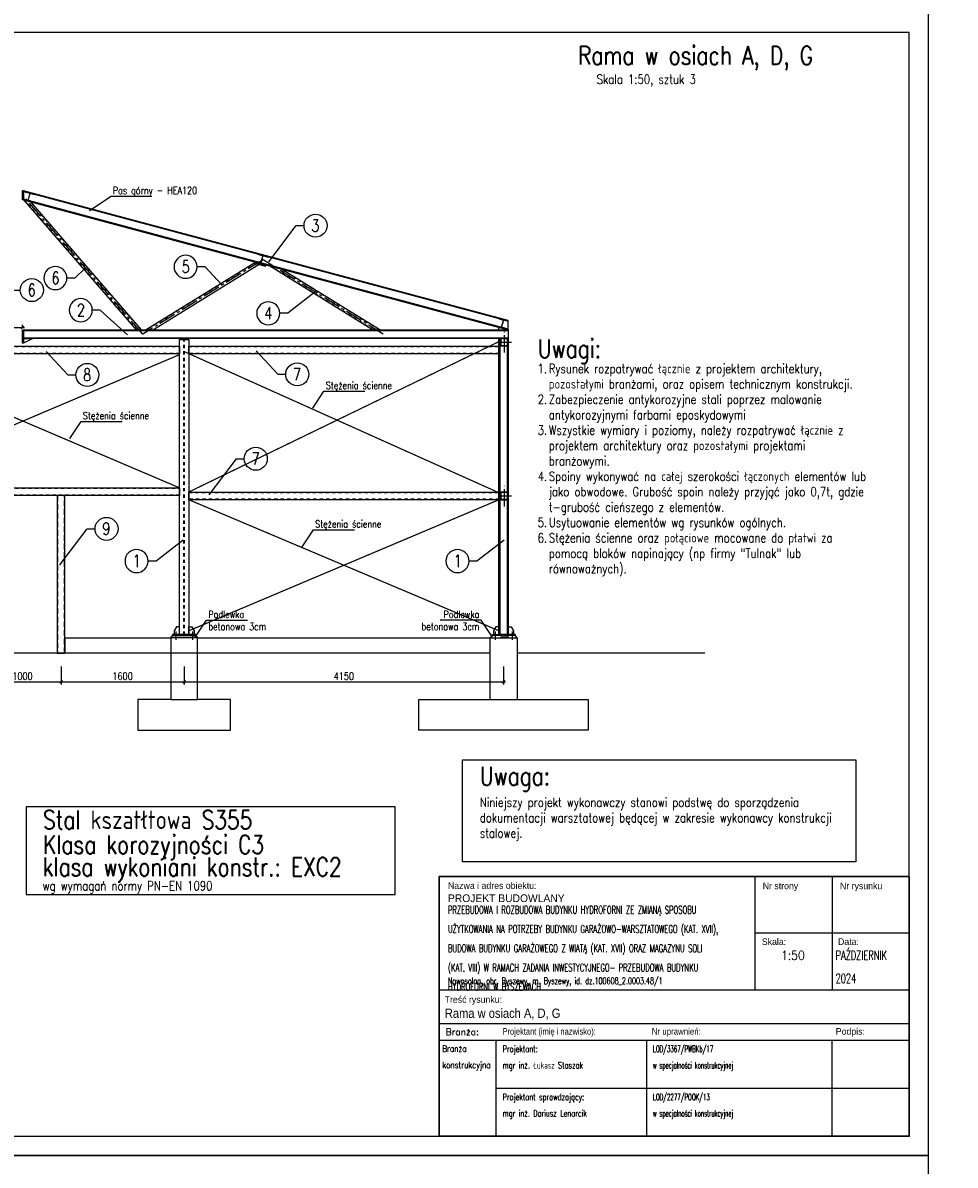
# Model space of a CAD drawing. Extents: x 224034 to 288311, y -104750 to -60200.
# Tile 5 of 9: x 233267 to 245379, y -90025 to -75175. Entities that reach past the tile are written whole.
import ezdxf
from ezdxf.enums import TextEntityAlignment as Align

# ---------------------------------------------------------------- set-up
doc = ezdxf.new("R2010")
doc.units = 0
doc.header["$LTSCALE"] = 300
doc.header["$PDMODE"] = 1
for name, pattern in [('CENTER2', [1.125, 0.75, -0.125, 0.125, -0.125]), ('DASHED2', [0.375, 0.25, -0.125]), ('PRZERYWANA', [0.282222, 0.141111, -0.141111])]:
    doc.linetypes.add(name, pattern=pattern)
doc.layers.get('0').update_dxf_attribs({"linetype": 'CONTINUOUS'})
doc.layers.get('Defpoints').update_dxf_attribs({"linetype": 'CONTINUOUS'})
for name, color, linetype in [('1', 2, 'CONTINUOUS'), ('1 - opisy', 2, 'CONTINUOUS'), ('11 - opisy TXT2', 4, 'CONTINUOUS'), ('111 - opisy TXT3', 2, 'CONTINUOUS'), ('2 - linie odniesienia opisy', 8, 'CONTINUOUS'), ('3 - linia 1', 1, 'CONTINUOUS'), ('33 - linia 2', 3, 'CONTINUOUS'), ('44 - osie 2', 6, 'CENTER2'), ('5', 8, 'CONTINUOUS'), ('5 - linie odniesienia opisy', 8, 'CONTINUOUS'), ('55 - cienka przerywana 2', 1, 'DASHED2'), ('555 - cienka przerywana 3', 1, 'PRZERYWANA'), ('6 - linia podstawowa', 3, 'CONTINUOUS'), ('7 - linia widok', 1, 'CONTINUOUS')]:
    doc.layers.add(name, color=color, linetype=linetype)
doc.styles.add('ROMANS', font='romans.shx', dxfattribs={"width": 0.85})
doc.styles.add('TXT2', font='simplex.shx', dxfattribs={"width": 0.8, "height": 96})
doc.styles.add('TXT3', font='simplex.shx', dxfattribs={"width": 0.8, "height": 240})
doc.styles.add('TXT5', font='simplex.shx', dxfattribs={"width": 0.8, "height": 120})
doc.dimstyles.new('Wymiarowanie stali', dxfattribs={"dimtxt": 96, "dimasz": 35, "dimexe": 37.5, "dimexo": 37.5, "dimgap": 0.75, "dimtad": 0, "dimdec": 0, "dimzin": 0, "dimdsep": 46, "dimtxsty": 'TXT2', "dimblk1": 'OBLIQUE', "dimblk2": 'OBLIQUE', "dimsah": 1, "dimcen": -1.5, "dimdle": 25, "dimclrt": 4, "dimadec": 0, "dimazin": 0, "dimtfac": 0.75, "dimtdec": 0, "dimtix": 1, "dimtmove": 2, "dimatfit": 3, "dimldrblk": 'OBLIQUE', "dimfxl": 200, "dimfxlon": 1, "dimtvp": 0.75, "dimtolj": 1, "dimtzin": 0, "dimarcsym": 0})

# ---------------------------------------------------------------- blocks, each defined once
blk = doc.blocks.new('A$C6EA636DA')
at = {"layer": '33 - linia 2'}
for points in [[(50, 41), (50, -41, -0.414214), (41, -50), (-41, -50, -0.414214), (-50, -41), (-50, 41, -0.414214), (-41, 50), (41, 50, -0.414214)], [(45, 41), (45, -41, -0.414214), (41, -45), (-41, -45, -0.414214), (-45, -41), (-45, 41, -0.414214), (-41, 45), (41, 45, -0.414214)]]:
    blk.add_lwpolyline(points, format="xyb", close=True, dxfattribs=at)
at = {"layer": '44 - osie 2'}
for points in [[(81, 0), (-92, 0)], [(0, -137), (0, 132)]]:
    blk.add_lwpolyline(points, dxfattribs=at)
blk = doc.blocks.new('pozycja')
at = {"layer": '1', "linetype": 'Continuous'}
blk.add_circle((63.2, -0.2), 37.4, dxfattribs=at)
at = {"layer": '5', "linetype": 'Continuous'}
blk.add_line((0, 0), (25.8, 0), dxfattribs=at)
at = {"layer": '1', "linetype": 'Continuous', "style": 'TXT3', "width": 0.75}
blk.add_attdef('NR', text='', height=40, dxfattribs=at).set_placement((62.6, -19.8), align=Align.CENTER)
blk = doc.blocks.new('p-op-p-5')
at = {"layer": '1', "linetype": 'Continuous'}
blk.add_circle((241.4, -0.2), 37.4, dxfattribs=at)
at = {"layer": '5', "linetype": 'Continuous'}
blk.add_line((0, 0), (204, 0), dxfattribs=at)
at = {"layer": '5'}
for p, q in [((10.1, 12.4), (10.1, 25.2)), ((13.1, 12.4), (13.1, 25.2)), ((26.9, 29.2), (14.1, 29.2)), ((26.9, 26.2), (14.1, 26.2)), ((14.1, 11.4), (26.9, 11.4)), ((14.1, 8.4), (26.9, 8.4)), ((27.9, 25.2), (27.9, 12.4)), ((30.9, 25.2), (30.9, 12.4))]:
    blk.add_line(p, q, dxfattribs=at)
for centre, radius, start, end in [((14.1, 25.2), 4, 90, 180), ((14.1, 12.4), 4, 180, 270), ((14.1, 25.2), 1, 90, 180), ((14.1, 12.4), 1, 180, 270), ((26.9, 25.2), 4, 0, 90), ((26.9, 25.2), 1, 0, 90), ((26.9, 12.4), 1, 270, 0), ((26.9, 12.4), 4, 270, 0)]:
    blk.add_arc(centre, radius, start, end, dxfattribs=at)
at = {"layer": '1', "linetype": 'Continuous', "style": 'TXT3', "width": 0.75}
blk.add_attdef('NR', text='', height=40, dxfattribs=at).set_placement((240.9, -19.8), align=Align.CENTER)
at = {"layer": '5', "color": 4, "style": 'TXT3', "width": 0.75}
blk.add_attdef('OPIS', text='', height=24, dxfattribs=at).set_placement((42.2, 0.4), align=Align.BOTTOM_LEFT)
blk.add_attdef('DLUGOSC', text='', height=24, dxfattribs=at).set_placement((10.6, -7.6), align=Align.TOP_LEFT)
blk = doc.blocks.new('_OBLIQUE')
at = {"color": 0, "linetype": 'ByBlock'}
blk.add_line((-0.5, -0.5), (0.5, 0.5), dxfattribs=at)
blk = doc.blocks.new('*D97')
at = {"layer": '5 - linie odniesienia opisy', "color": 0, "lineweight": -2, "transparency": 16777216}
for p, q in [((231757, -79137), (233288, -79137)), ((231782, -79137), (231782, -79100)), ((233263, -79137), (233263, -79100))]:
    blk.add_line(p, q, dxfattribs=at)
at = {"layer": 'Defpoints', "color": 0, "transparency": 16777216}
for p in [(233263, -79137), (231782, -79165), (233263, -79165)]:
    blk.add_point(p, dxfattribs=at)
at = {"layer": '5 - linie odniesienia opisy', "color": 0, "lineweight": -2, "transparency": 16777216, "xscale": 35, "yscale": 35, "zscale": 35, "rotation": 180}
blk.add_blockref('_OBLIQUE', (231782, -79137), dxfattribs=at)
at = {"layer": '5 - linie odniesienia opisy', "color": 0, "lineweight": -2, "transparency": 16777216, "xscale": 35, "yscale": 35, "zscale": 35}
blk.add_blockref('_OBLIQUE', (233263, -79137), dxfattribs=at)
at = {"layer": '5 - linie odniesienia opisy', "color": 4, "transparency": 16777216, "insert": (232523, -79065), "char_height": 96, "attachment_point": 5, "style": 'TXT2'}
blk.add_mtext('\\A1;1480', dxfattribs=at)
blk = doc.blocks.new('*D110')
at = {"layer": '5 - linie odniesienia opisy', "color": 0, "lineweight": -2, "transparency": 16777216}
for p, q in [((232763, -83541), (232763, -83778)), ((233763, -83541), (233763, -83778)), ((232738, -83741), (233788, -83741))]:
    blk.add_line(p, q, dxfattribs=at)
at = {"layer": 'Defpoints', "color": 0, "transparency": 16777216}
for p in [(232763, -83370), (233763, -83370), (233763, -83741)]:
    blk.add_point(p, dxfattribs=at)
at = {"layer": '5 - linie odniesienia opisy', "color": 0, "lineweight": -2, "transparency": 16777216, "xscale": 35, "yscale": 35, "zscale": 35, "rotation": 180}
blk.add_blockref('_OBLIQUE', (232763, -83741), dxfattribs=at)
at = {"layer": '5 - linie odniesienia opisy', "color": 0, "lineweight": -2, "transparency": 16777216, "xscale": 35, "yscale": 35, "zscale": 35}
blk.add_blockref('_OBLIQUE', (233763, -83741), dxfattribs=at)
at = {"layer": '5 - linie odniesienia opisy', "color": 4, "transparency": 16777216, "insert": (233263, -83669), "char_height": 96, "attachment_point": 5, "style": 'TXT2'}
blk.add_mtext('\\A1;1000', dxfattribs=at)
blk = doc.blocks.new('*D111')
at = {"layer": '5 - linie odniesienia opisy', "color": 0, "lineweight": -2, "transparency": 16777216}
for p, q in [((233763, -83541), (233763, -83778)), ((235363, -83541), (235363, -83778)), ((233738, -83741), (235388, -83741))]:
    blk.add_line(p, q, dxfattribs=at)
at = {"layer": 'Defpoints', "color": 0, "transparency": 16777216}
for p in [(235363, -83128), (233763, -83370), (235363, -83741)]:
    blk.add_point(p, dxfattribs=at)
at = {"layer": '5 - linie odniesienia opisy', "color": 0, "lineweight": -2, "transparency": 16777216, "xscale": 35, "yscale": 35, "zscale": 35, "rotation": 180}
blk.add_blockref('_OBLIQUE', (233763, -83741), dxfattribs=at)
at = {"layer": '5 - linie odniesienia opisy', "color": 0, "lineweight": -2, "transparency": 16777216, "xscale": 35, "yscale": 35, "zscale": 35}
blk.add_blockref('_OBLIQUE', (235363, -83741), dxfattribs=at)
at = {"layer": '5 - linie odniesienia opisy', "color": 4, "transparency": 16777216, "insert": (234563, -83669), "char_height": 96, "attachment_point": 5, "style": 'TXT2'}
blk.add_mtext('\\A1;1600', dxfattribs=at)
blk = doc.blocks.new('*D112')
at = {"layer": '5 - linie odniesienia opisy', "color": 0, "lineweight": -2, "transparency": 16777216}
for p, q in [((235363, -83541), (235363, -83778)), ((239513, -83541), (239513, -83778)), ((235338, -83741), (239538, -83741))]:
    blk.add_line(p, q, dxfattribs=at)
at = {"layer": 'Defpoints', "color": 0, "transparency": 16777216}
for p in [(235363, -83128), (239513, -83128), (239513, -83741)]:
    blk.add_point(p, dxfattribs=at)
at = {"layer": '5 - linie odniesienia opisy', "color": 0, "lineweight": -2, "transparency": 16777216, "xscale": 35, "yscale": 35, "zscale": 35, "rotation": 180}
blk.add_blockref('_OBLIQUE', (235363, -83741), dxfattribs=at)
at = {"layer": '5 - linie odniesienia opisy', "color": 0, "lineweight": -2, "transparency": 16777216, "xscale": 35, "yscale": 35, "zscale": 35}
blk.add_blockref('_OBLIQUE', (239513, -83741), dxfattribs=at)
at = {"layer": '5 - linie odniesienia opisy', "color": 4, "transparency": 16777216, "insert": (237438, -83669), "char_height": 96, "attachment_point": 5, "style": 'TXT2'}
blk.add_mtext('\\A1;4150', dxfattribs=at)

msp = doc.modelspace()

# ---------------------------------------------------------------- linework, layer by layer
for p, q in [((242776.1, -86272.7), (242776.1, -87745.5)), ((243779.8, -86272.7), (243779.8, -87745.5)), ((238673.9, -87745.5), (244783.6, -87745.5)), ((238673.9, -88181.9), (244783.6, -88181.9)), ((238673.9, -88400.1), (244783.6, -88400.1)), ((238673.9, -88400.1), (244783.6, -88400.1)), ((239415.8, -89650.1), (239415.8, -88400.1)), ((241372.4, -89650.1), (241372.4, -88400.1)), ((243779.8, -89650.1), (243779.8, -88400.1)), ((239415.8, -89025.1), (244783.6, -89025.1))]:
    msp.add_line(p, q)
at = {"lineweight": 30}
msp.add_lwpolyline([(238673.9, -89650.1), (244783.6, -89650.1), (244783.6, -86272.7), (238673.9, -86272.7)], close=True, dxfattribs=at)
msp.add_lwpolyline([(244783.6, -87009.1), (242776.1, -87009.1)])
at = {"layer": '1 - opisy'}
msp.add_lwpolyline([(238979.4, -84756.9), (244088.1, -84756.9), (244088.1, -86083.1), (238979.4, -86083.1)], close=True, dxfattribs=at)
at = {"layer": '111 - opisy TXT3'}
msp.add_lwpolyline([(225283.6, -89650.1), (244783.6, -89650.1), (244783.6, -75300.1), (225283.6, -75300.1)], close=True, dxfattribs=at)
at = {"layer": '2 - linie odniesienia opisy'}
for p, q in [((236463, -78279.8), (236816.6, -77810.6)), ((234076, -78362.2), (233942.7, -78492.2)), ((235849.5, -78578.6), (235633.7, -78345.9)), ((237061.4, -78677.6), (236707.8, -78950)), ((234626.6, -79232.1), (234272.9, -78909.5)), ((233571.2, -79445.6), (233852.2, -79751)), ((236298.5, -79438.1), (236579.5, -79743.5)), ((235687.1, -81310.4), (236040.7, -80841.2)), ((233747.7, -82221.5), (234101.3, -81752.3)), ((235350.6, -81899), (234997, -82171.4)), ((239520.2, -81899), (239166.6, -82171.4))]:
    msp.add_line(p, q, dxfattribs=at)
for points in [[(224033.6, -89900.1), (245033.6, -89900.1), (245033.6, -75050.1), (224033.6, -75050.1)], [(233308.5, -86506.5), (238105.8, -86506.5), (238105.8, -85367.6), (233308.5, -85367.6)], [(224033.6, -104750.1), (245033.6, -104750.1), (245033.6, -89900.1), (224033.6, -89900.1)]]:
    msp.add_lwpolyline(points, close=True, dxfattribs=at)
for points in [[(234132, -77614.7), (234412.7, -77430.4), (234944.7, -77430.4)], [(237033, -80186), (237179.2, -79964.4), (237711.2, -79964.4)], [(233877.2, -80579.7), (234023.4, -80358), (234555.4, -80358)], [(236895.5, -81987.7), (237041.8, -81766), (237573.7, -81766)], [(235507.3, -83162.5), (235653.5, -82940.8), (236185.5, -82940.8)], [(239368, -83162.5), (239221.8, -82940.8), (238689.8, -82940.8)]]:
    msp.add_lwpolyline(points, dxfattribs=at)
at = {"layer": '3 - linia 1'}
for points in [[(233812.7, -83170.1), (235187.7, -83170.1)], [(233812.7, -83170.1), (233812.7, -83370.1)], [(235537.7, -83170.1), (239337.7, -83170.1)], [(239337.7, -83370.1), (227187.7, -83370.1)], [(242125.3, -83370.1), (239687.7, -83370.1)], [(235187.7, -83970.1), (235537.7, -83970.1)], [(239337.7, -83970.1), (239687.7, -83970.1)]]:
    msp.add_lwpolyline(points, dxfattribs=at)
for points in [[(235187.7, -83970.1), (234762.7, -83970.1), (234762.7, -84370.1), (235962.7, -84370.1), (235962.7, -83970.1), (235537.7, -83970.1), (235537.7, -83170.1), (235187.7, -83170.1)], [(239687.7, -83970.1), (240612.7, -83970.1), (240612.7, -84370.1), (238412.7, -84370.1), (238412.7, -83970.1), (239337.7, -83970.1), (239337.7, -83170.1), (239687.7, -83170.1)]]:
    msp.add_lwpolyline(points, close=True, dxfattribs=at)
at = {"layer": '33 - linia 2'}
for points in [[(233274.7, -77355.9), (233274.7, -77475.9), (233262.7, -77475.9), (233262.7, -77355.9)], [(233274.7, -79164.7), (233274.7, -79338.7), (233262.7, -79338.7), (233262.7, -79164.7)], [(235422.7, -79290.7), (235422.7, -83128.1), (235302.7, -83128.1), (235302.7, -79290.7)], [(239572.7, -79278.7), (239572.7, -83128.1), (239452.7, -83128.1), (239452.7, -79278.7)], [(231222.7, -79378.7), (235302.7, -79378.7), (235302.7, -79478.7), (231222.7, -79478.7)], [(235422.7, -79378.7), (239452.7, -79378.7), (239452.7, -79478.7), (235422.7, -79478.7)], [(231222.7, -81220.4), (235302.7, -81220.4), (235302.7, -81320.4), (231222.7, -81320.4)], [(233812.7, -83370.1), (233812.7, -81320.4), (233712.7, -81320.4), (233712.7, -83370.1)], [(235422.7, -81274.4), (239452.7, -81274.4), (239452.7, -81374.4), (235422.7, -81374.4)]]:
    msp.add_lwpolyline(points, close=True, dxfattribs=at)
for points in [[(233272, -77475.9), (239572.7, -79164.7), (239572.7, -79046.6), (233274.7, -77359.1)], [(239572.7, -79046.6), (233274.7, -77359.1)], [(239572.7, -79054.9), (233274.7, -77367.4)], [(239572.7, -79156.4), (233274.7, -77468.8)], [(234742.8, -79164.7), (233285.8, -77479.6)], [(234808.9, -79164.7), (233371.8, -77502.7)], [(236292.4, -78285.5), (234869.8, -79164.7)], [(236358.7, -78303.2), (234964.9, -79164.7)], [(237810.4, -79164.7), (236461, -78330.6)], [(237905.5, -79164.7), (236628.9, -78375.7)], [(239452.7, -79164.7), (239452.7, -79132.5)], [(233274.7, -79164.7), (239572.7, -79164.7), (239572.7, -79278.7), (233274.7, -79278.7)], [(233274.7, -79172.7), (239572.7, -79172.7)], [(233274.7, -79270.7), (239572.7, -79270.7)], [(233274.7, -79338.7), (233274.7, -79278.7), (233394.7, -79278.7), (233274.7, -79338.7)], [(239463.7, -79278.7), (239463.7, -83128.1)], [(239560.7, -79278.7), (239560.7, -83128.1)], [(235212.7, -83128.1), (235302.7, -83128.1), (235302.7, -83028.1), (235262.7, -83028.1), (235232.7, -83078.1), (235232.7, -83078.1), (235232.7, -83128.1)], [(235492.7, -83128.1), (235422.7, -83128.1), (235422.7, -83028.1), (235462.7, -83028.1), (235492.7, -83078.1), (235492.7, -83078.1), (235492.7, -83128.1)], [(239382.7, -83128.1), (239452.7, -83128.1), (239452.7, -83028.1), (239412.7, -83028.1), (239382.7, -83078.1), (239382.7, -83078.1), (239382.7, -83128.1)], [(239662.7, -83128.1), (239572.7, -83128.1), (239572.7, -83028.1), (239612.7, -83028.1), (239642.7, -83078.1), (239642.7, -83078.1), (239642.7, -83128.1)]]:
    msp.add_lwpolyline(points, dxfattribs=at)
for points in [[(233275.1, -77477.2), (233391, -77508.3), (233393.1, -77500.6), (233349.1, -77488.8, -0.4142136), (233340.6, -77474.1), (233359.8, -77402.6, -0.4142136), (233374.5, -77394.1), (233418.4, -77405.9), (233420.5, -77398.2), (233304.6, -77367.1), (233302.5, -77374.9), (233346.5, -77386.6, -0.4142136), (233354.9, -77401.3), (233335.8, -77472.8, -0.4142136), (233321.1, -77481.3), (233277.1, -77469.5)], [(236455.3, -78211.3), (236320, -78175.1), (236317.8, -78183.3), (236371.2, -78197.6, -0.4142136), (236379.7, -78212.3), (236355.9, -78301.2, -0.4142136), (236341.2, -78309.7), (236287.8, -78295.4), (236285.6, -78303.6), (236420.8, -78339.8), (236423, -78331.6), (236369.7, -78317.3, -0.4142136), (236361.2, -78302.6), (236385, -78213.7, -0.4142136), (236399.7, -78205.3), (236453.1, -78219.6)], [(239425.2, -79125.2), (239541.1, -79156.2), (239543.2, -79148.5), (239499.2, -79136.7, -0.4142136), (239490.7, -79122), (239509.9, -79050.5, -0.4142136), (239524.6, -79042.1), (239568.5, -79053.8), (239570.6, -79046.1), (239454.7, -79015), (239452.6, -79022.8), (239496.6, -79034.5, -0.4142136), (239505.1, -79049.2), (239485.9, -79120.7, -0.4142136), (239471.2, -79129.2), (239427.3, -79117.4)], [(239572.7, -83170.1), (239572.7, -83070.1), (239570.7, -83070.1, 0.4142136), (239564.7, -83076.1), (239564.7, -83150.1, -0.4142136), (239552.7, -83162.1), (239478.7, -83162.1, 0.4142136), (239472.7, -83168.1), (239472.7, -83170.1)]]:
    msp.add_lwpolyline(points, format="xyb", close=True, dxfattribs=at)
at = {"layer": '44 - osie 2'}
for points in [[(237950.2, -79221.7), (236387.7, -78255.9), (234825.2, -79221.7), (233262.7, -77414.6)], [(235252.7, -83087.4), (235252.7, -83197.4)], [(235472.7, -83087.4), (235472.7, -83197.4)], [(239402.7, -83087.4), (239402.7, -83197.4)], [(239622.7, -83087.4), (239622.7, -83197.4)]]:
    msp.add_lwpolyline(points, dxfattribs=at)
at = {"layer": '5 - linie odniesienia opisy', "const_width": 16}
for points in [[(239442.1, -81279.4), (235365.9, -79449.4)], [(235422.7, -81274.4), (239442.1, -79324.4)], [(235302.7, -81220.4), (231222.7, -79480.1)], [(231222.7, -81220.4), (235302.7, -79488.4)], [(235422.7, -81374.4), (239452.7, -83078.1)], [(235422.7, -83078.1), (239452.7, -81374.4)]]:
    msp.add_lwpolyline(points, dxfattribs=at)
at = {"layer": '55 - cienka przerywana 2'}
msp.add_lwpolyline([(233807.7, -83370.1), (233807.7, -81320.4), (233717.7, -81320.4), (233717.7, -83370.1)], close=True, dxfattribs=at)
at = {"layer": '555 - cienka przerywana 3'}
for points in [[(234749.4, -79164.7), (233294.4, -77481.9)], [(234802.3, -79164.7), (233363.2, -77500.3)], [(236299, -78287.2), (234879.3, -79164.7)], [(237819.9, -79164.7), (236477.8, -78335.1)], [(237896, -79164.7), (236612.1, -78371.1)], [(235359.4, -83128.1), (235359.4, -79290.7)], [(235365.9, -83128.1), (235365.9, -79290.7)]]:
    msp.add_lwpolyline(points, dxfattribs=at)
for points in [[(231222.7, -79383.7), (235302.7, -79383.7), (235302.7, -79473.7), (231222.7, -79473.7)], [(235422.7, -79383.7), (239452.7, -79383.7), (239452.7, -79473.7), (235422.7, -79473.7)], [(231222.7, -81225.4), (235302.7, -81225.4), (235302.7, -81315.4), (231222.7, -81315.4)], [(235422.7, -81279.4), (239452.7, -81279.4), (239452.7, -81369.4), (235422.7, -81369.4)]]:
    msp.add_lwpolyline(points, close=True, dxfattribs=at)
at = {"layer": '6 - linia podstawowa'}
for points in [[(235212.7, -83140.1), (235512.7, -83140.1), (235512.7, -83128.1), (235212.7, -83128.1)], [(239662.7, -83140.1), (239362.7, -83140.1), (239362.7, -83128.1), (239662.7, -83128.1)]]:
    msp.add_lwpolyline(points, close=True, dxfattribs=at)
at = {"layer": '7 - linia widok'}
for points in [[(235187.7, -83170.1), (235212.7, -83140.1), (235512.7, -83140.1), (235537.7, -83170.1)], [(239687.7, -83170.1), (239662.7, -83140.1), (239362.7, -83140.1), (239337.7, -83170.1)]]:
    msp.add_lwpolyline(points, close=True, dxfattribs=at)

# ---------------------------------------------------------------- block references
at = {"layer": '2 - linie odniesienia opisy'}
ref = msp.add_blockref('pozycja', (236816.6, -77810.6), dxfattribs=dict(at, xscale=4, yscale=4, zscale=4))
ref.add_attrib('NR', '3', dxfattribs={"layer": '111 - opisy TXT3', "linetype": 'Continuous', "height": 160, "style": 'TXT2', "width": 0.75}).set_placement((237067.1, -77889.8), align=Align.CENTER)
ref = msp.add_blockref('pozycja', (235633.7, -78345.9), dxfattribs=dict(at, xscale=-4, yscale=4, zscale=4))
ref.add_attrib('NR', '5', dxfattribs={"layer": '111 - opisy TXT3', "linetype": 'Continuous', "height": 160, "style": 'TXT2', "width": 0.75}).set_placement((235383.2, -78425.1), align=Align.CENTER)
ref = msp.add_blockref('pozycja', (233942.7, -78492.2), dxfattribs=dict(at, xscale=-4, yscale=4, zscale=4))
ref.add_attrib('NR', '6', dxfattribs={"layer": '111 - opisy TXT3', "linetype": 'Continuous', "height": 160, "style": 'TXT2', "width": 0.75}).set_placement((233692.2, -78571.5), align=Align.CENTER)
ref = msp.add_blockref('p-op-p-5', (232418.1, -78648.2), dxfattribs=dict(at, xscale=4, yscale=4, zscale=4))
ref.add_attrib('OPIS', '60x60x5', dxfattribs={"color": 4, "height": 96, "style": 'TXT2', "width": 0.75}).set_placement((232586.7, -78646.7), align=Align.BOTTOM_LEFT)
ref.add_attrib('DLUGOSC', 'L=2270 szt.2', dxfattribs={"color": 4, "height": 96, "style": 'TXT2', "width": 0.75}).set_placement((232460.3, -78678.7), align=Align.TOP_LEFT)
ref.add_attrib('NR', '6', dxfattribs={"layer": '111 - opisy TXT3', "linetype": 'Continuous', "height": 160, "style": 'TXT2', "width": 0.75}).set_placement((233381.6, -78727.4), align=Align.CENTER)
ref = msp.add_blockref('pozycja', (234272.9, -78909.5), dxfattribs=dict(at, xscale=-4, yscale=4, zscale=4))
ref.add_attrib('NR', '2', dxfattribs={"layer": '111 - opisy TXT3', "linetype": 'Continuous', "height": 160, "style": 'TXT2', "width": 0.75}).set_placement((234022.4, -78988.8), align=Align.CENTER)
ref = msp.add_blockref('pozycja', (236707.8, -78950), dxfattribs=dict(at, xscale=-4, yscale=4, zscale=4))
ref.add_attrib('NR', '4', dxfattribs={"layer": '111 - opisy TXT3', "linetype": 'Continuous', "height": 160, "style": 'TXT2', "width": 0.75}).set_placement((236457.2, -79029.3), align=Align.CENTER)
ref = msp.add_blockref('pozycja', (236579.5, -79743.5), dxfattribs=dict(at, xscale=4, yscale=4, zscale=4))
ref.add_attrib('NR', '7', dxfattribs={"layer": '111 - opisy TXT3', "linetype": 'Continuous', "height": 160, "style": 'TXT2', "width": 0.75}).set_placement((236830, -79822.8), align=Align.CENTER)
ref = msp.add_blockref('pozycja', (233852.2, -79751), dxfattribs=dict(at, xscale=4, yscale=4, zscale=4))
ref.add_attrib('NR', '8', dxfattribs={"layer": '111 - opisy TXT3', "linetype": 'Continuous', "height": 160, "style": 'TXT2', "width": 0.75}).set_placement((234102.7, -79830.3), align=Align.CENTER)
ref = msp.add_blockref('pozycja', (236040.7, -80841.2), dxfattribs=dict(at, xscale=4, yscale=4, zscale=4))
ref.add_attrib('NR', '7', dxfattribs={"layer": '111 - opisy TXT3', "linetype": 'Continuous', "height": 160, "style": 'TXT2', "width": 0.75}).set_placement((236291.3, -80920.5), align=Align.CENTER)
ref = msp.add_blockref('pozycja', (234101.3, -81752.3), dxfattribs=dict(at, xscale=4, yscale=4, zscale=4))
ref.add_attrib('NR', '9', dxfattribs={"layer": '111 - opisy TXT3', "linetype": 'Continuous', "height": 160, "style": 'TXT2', "width": 0.75}).set_placement((234351.9, -81831.6), align=Align.CENTER)
ref = msp.add_blockref('pozycja', (234997, -82171.4), dxfattribs=dict(at, xscale=-4, yscale=4, zscale=4))
ref.add_attrib('NR', '1', dxfattribs={"layer": '111 - opisy TXT3', "linetype": 'Continuous', "height": 160, "style": 'TXT2', "width": 0.75}).set_placement((234746.4, -82250.7), align=Align.CENTER)
ref = msp.add_blockref('pozycja', (239166.6, -82171.4), dxfattribs=dict(at, xscale=-4, yscale=4, zscale=4))
ref.add_attrib('NR', '1', dxfattribs={"layer": '111 - opisy TXT3', "linetype": 'Continuous', "height": 160, "style": 'TXT2', "width": 0.75}).set_placement((238916.1, -82250.7), align=Align.CENTER)
at = {"layer": '44 - osie 2', "xscale": -1}
for p in [(239522.7, -79324.4), (239522.7, -81324.4)]:
    msp.add_blockref('A$C6EA636DA', p, dxfattribs=at)

# ---------------------------------------------------------------- texts
at = {"lineweight": 15, "char_height": 85, "width": 6300.103, "attachment_point": 1, "line_spacing_factor": 1.5, "style": 'ROMANS'}
for s, insert in [('\\A1;{\\FIC-Romans;\\W1;Nazwa i adres obiektu:}', (238789.9, -86348.3)), ('\\A1;{\\FIC-Romans;\\W1;Nr strony}', (242879.3, -86352.4)), ('\\A1;{\\FIC-Romans;\\W1;Nr rysunku}', (243883, -86352.4)), ('\\A1;{\\FIC-Romans;\\W1;Skala:}', (242867.4, -87077)), ('\\A1;{\\FIC-Romans;\\W1;Data:}', (243857.4, -87076.6)), ('\\pt170;{\\W0.68;Nowosolna, obr. Byszewy, m. Byszewy, id. dz.100608_2.0003.48/1}', (238789.9, -87585.9)), ('\\A1;{\\FIC-Romans;\\W1;Treść rysunku:}', (238746.9, -87829.6)), ('\\A1;{\\W1;Branża:}', (238762.2, -88250)), ('\\A1;{\\FIC-Romans;\\W0.75;Projektant (imię i nazwisko):}', (239499.6, -88243.8)), ('\\A1;{\\FIC-Romans;\\W0.9;Nr uprawnień:}', (241438.5, -88243.8)), ('\\A1;{\\FIC-Romans;\\W1;Podpis:}', (243828.2, -88243.8)), ('\\A1;{\\W0.8;Branża\\Pkonstrukcyjna}', (238717.1, -88468.2)), ('\\A1;{\\W0.7;Projektant:\\Pmgr inż. Łukasz Staszak}', (239499.6, -88471.7)), ('{\\W0.5;LOD/3367/PWBKb/17 \\Pw specjalności konstrukcyjnej}', (241452.8, -88471.7)), ('\\A1;{\\W0.7;Projektant sprawdzający:\\Pmgr inż. Dariusz Lenarcik^I}', (239499.6, -89096.7)), ('{\\W0.5;LOD/2277/POOK/13 \\Pw specjalności konstrukcyjnej}', (241452.8, -89096.7))]:
    msp.add_mtext(s, dxfattribs=dict(at, insert=insert))
at = {"lineweight": 30, "width": 6300.103, "attachment_point": 1, "line_spacing_factor": 1.5, "style": 'ROMANS'}
for s, insert, char_height in [('\\A1;{\\Fic-romans.shx;\\W1;PROJEKT BUDOWLANY}', (238789.9, -86505), 100), ('{\\W0.65;PRZEBUDOWA I ROZBUDOWA BUDYNKU HYDROFORNI ZE ZMIANĄ SPOSOBU \\PUŻYTKOWANIA NA POTRZEBY BUDYNKU GARAŻOWO-WARSZTATOWEGO (KAT. XVII), \\PBUDOWA BUDYNKU GARAŻOWEGO Z WIATĄ (KAT. XVII) ORAZ MAGAZYNU SOLI \\P(KAT. VIII) W RAMACH ZADANIA INWESTYCYJNEGO- PRZEBUDOWA BUDYNKU \\PHYDROFORNI W BYSZEWACH}', (238789.9, -86656), 100), ('\\A1;1:50', (243118.8, -87237.1), 120), ('\\A1;{\\W0.65;PAŹDZIERNIK \\P2024}', (243826.4, -87237.1), 120), ('\\A1;{\\Fic-romans|c238;\\W0.9;Rama w osiach A, D, G}', (238749.7, -87990.1), 120)]:
    msp.add_mtext(s, dxfattribs=dict(at, insert=insert, char_height=char_height))
at = {"layer": '11 - opisy TXT2', "style": 'TXT2', "width": 0.8}
msp.add_text('Skala 1:50, sztuk 3', height=120, dxfattribs=at).set_placement((242009.5, -75967.9), align=Align.RIGHT)
msp.add_text('wg wymagań normy PN-EN 1090', height=120, dxfattribs=at).set_placement((233525, -86453.8))
at = {"layer": '11 - opisy TXT2', "char_height": 95, "style": 'TXT2'}
for s, width, insert, attachment_point in [('Pas górny - HEA120', 1906.495, (234436.2, -77306.7), 1), ('Stężenia ścienne', 926.173, (237202.6, -79840.7), 1), ('Stężenia ścienne', 926.173, (234046.8, -80234.4), 1), ('Stężenia ścienne', 926.173, (237065.2, -81642.3), 1), ('Podlewka betonowa 3cm', 926.173, (235676.9, -82817.1), 1), ('Podlewka betonowa 3cm', 926.173, (239198.4, -82817.1), 3)]:
    msp.add_mtext_dynamic_manual_height_columns(s, width=width, gutter_width=900, heights=[0], dxfattribs=dict(at, insert=insert, attachment_point=attachment_point))
at = {"layer": '11 - opisy TXT2', "char_height": 120, "attachment_point": 1, "style": 'TXT3'}
for s, insert, width in [('\\pi-144,l144,t144;1.^IRysunek rozpatrywać łącznie z projektem architektury, pozostałymi branżami, oraz opisem technicznym konstrukcji. \\P2.^IZabezpieczenie antykorozyjne stali poprzez malowanie antykorozyjnymi farbami eposkydowymi\\P3.^IWszystkie wymiary i poziomy, należy rozpatrywać łącznie z projektem architektury oraz pozostałymi projektami branżowymi.\\P4.^ISpoiny wykonywać na całej szerokości łączonych elementów lub jako obwodowe. Grubość spoin należy przyjąć jako 0,7t, gdzie t-grubość cieńszego z elementów.\\P5.^IUsytuowanie elementów wg rysunków ogólnych.\\P6.^IStężenia ścienne oraz połąciowe mocowane do płatwi za pomocą bloków napinający (np firmy "Tulnak" lub równoważnych).', (239956.2, -79609.8), 4688.287), ('Niniejszy projekt wykonawczy stanowi podstwę do sporządzenia dokumentacji warsztatowej będącej w zakresie wykonawcy konstrukcji stalowej.', (239203.7, -85248.9), 5158.811)]:
    msp.add_mtext(s, dxfattribs=dict(at, insert=insert, width=width))
at = {"layer": '111 - opisy TXT3', "style": 'TXT5', "width": 0.8}
for s, p in [('Rama w osiach A, D, G', (240479.1, -75718.1)), ('Uwagi:', (239956.2, -79529.8)), ('Uwaga:', (239203.7, -85086.8)), ('Stal kszatłtowa S355', (233529.2, -85655.5)), ('Klasa korozyjności C3', (233529.2, -85977.7)), ('klasa wykoniani konstr.: EXC2 ', (233525, -86267))]:
    msp.add_text(s, height=240, dxfattribs=at).set_placement(p)

# ---------------------------------------------------------------- dimensions: what is measured, and where the dimension line sits
at = {"layer": '5 - linie odniesienia opisy'}
dim = msp.add_linear_dim(base=(233262.7, -79137.5), p1=(231782.5, -79164.7), p2=(233262.7, -79164.7), angle=180, dimstyle='Wymiarowanie stali', dxfattribs=at)
dim.commit()
dim.dimension.update_dxf_attribs({"geometry": '*D97', "text_midpoint": (232522.6, -79065.5)})
for base, p1, p2, picture, middle in [((235362.7, -83740.7), (233762.7, -83370.1), (235362.7, -83128.1), '*D111', (234562.7, -83668.7)), ((239512.7, -83740.7), (235362.7, -83128.1), (239512.7, -83128.1), '*D112', (237437.7, -83668.7)), ((233762.7, -83740.7), (232762.7, -83370.1), (233762.7, -83370.1), '*D110', (233262.7, -83668.7))]:
    dim = msp.add_linear_dim(base=base, p1=p1, p2=p2, dimstyle='Wymiarowanie stali', dxfattribs=at)
    dim.commit()
    dim.dimension.update_dxf_attribs({"geometry": picture, "text_midpoint": middle})

doc.saveas('drawing.dxf')
